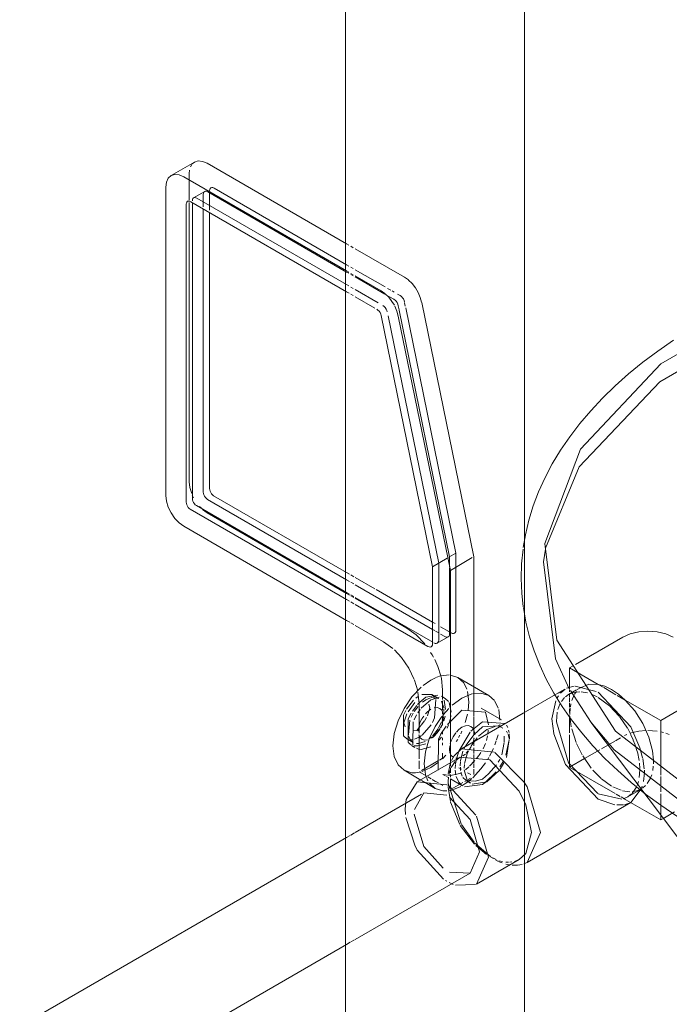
# Model space of a CAD drawing. Header units: inches. Extents: x -332 to 1204, y -60 to 270.
# Tile 80 of 91: x 635 to 642, y 168 to 178. Entities that reach past the tile are written whole.
import ezdxf

# ---------------------------------------------------------------- set-up
doc = ezdxf.new("R2010")
doc.units = ezdxf.units.IN
doc.header["$MEASUREMENT"] = 0
doc.layers.add('P-SANR-FIXT', color=6, linetype='Continuous', lineweight=9)

# ---------------------------------------------------------------- blocks, each defined once
blk = doc.blocks.new('SSG_Safety_Station_Shower_Eyewash_PLA_3_ - Default-3066068-WASTE AND VENT RISER DIAGRAM')
at = {"layer": 'P-SANR-FIXT', "color": 254}
for p, q in [((24.639, 165.639), (24.639, 186.328)), ((22.821, 186.201), (22.821, 165.639)), ((21.287, 176.174), (21.049, 176.037)), ((21.415, 176.162), (22.832, 175.343)), ((22.832, 175.069), (21.177, 176.024)), ((20.996, 175.92), (20.996, 172.788)), ((21.202, 172.72), (21.202, 175.745)), ((21.248, 175.771), (22.832, 174.857)), ((21.265, 175.764), (21.265, 172.756)), ((22.832, 171.731), (21.244, 172.648)), ((21.306, 172.684), (22.832, 171.803)), ((21.177, 172.475), (22.832, 171.519)), ((24.956, 170.765), (24.628, 170.575)), ((25.315, 170.484), (26.624, 168.746)), ((25.689, 169.727), (25.826, 169.806)), ((25.826, 169.807), (25.721, 169.67)), ((25.821, 169.803), (25.826, 169.806)), ((24.666, 169.061), (25.721, 169.67)), ((26.024, 169.493), (25.719, 169.669)), ((26.024, 169.569), (26.024, 169.493)), ((26.064, 169.515), (26.024, 169.493)), ((22.832, 169.314), (19.51, 167.396)), ((19.98, 166.581), (22.832, 168.227))]:
    blk.add_line(p, q, dxfattribs=at)
at = {"layer": 'P-SANR-FIXT', "color": 10}
for p, q in [((21.246, 176.126), (21.258, 176.148)), ((21.263, 176.155), (21.287, 176.174)), ((21.234, 176.057), (21.236, 176.09)), ((21.234, 175.788), (21.234, 176.057)), ((22.832, 175.131), (21.486, 175.908)), ((21.39, 175.875), (21.278, 175.81)), ((22.832, 174.929), (21.31, 175.807)), ((21.376, 175.719), (21.376, 175.845)), ((21.422, 175.872), (22.832, 175.057)), ((21.44, 175.861), (21.44, 175.684)), ((21.234, 172.925), (21.234, 175.763)), ((21.376, 172.82), (21.376, 175.697)), ((21.44, 175.661), (21.44, 172.857)), ((22.832, 175.343), (22.856, 175.33)), ((22.876, 175.318), (22.899, 175.304)), ((22.92, 175.292), (23.421, 175.003)), ((22.856, 175.117), (22.832, 175.131)), ((22.9, 175.092), (22.876, 175.106)), ((22.856, 175.055), (22.832, 175.069)), ((22.832, 175.057), (22.856, 175.044)), ((22.9, 175.03), (22.876, 175.043)), ((22.876, 175.032), (22.9, 175.018)), ((23.224, 174.905), (22.92, 175.08)), ((23.183, 174.866), (22.92, 175.018)), ((22.92, 175.007), (23.181, 174.856)), ((22.856, 174.915), (22.832, 174.929)), ((23.421, 175.003), (23.46, 174.976)), ((22.832, 174.857), (22.857, 174.843)), ((22.9, 174.889), (22.876, 174.903)), ((22.876, 174.831), (22.9, 174.818)), ((23.154, 174.743), (22.92, 174.878)), ((22.92, 174.806), (23.119, 174.691)), ((23.181, 174.856), (23.22, 174.833)), ((23.222, 174.839), (23.183, 174.866)), ((23.239, 174.823), (23.267, 174.806)), ((23.281, 174.872), (23.247, 174.891)), ((23.269, 174.805), (23.313, 174.78)), ((23.317, 174.851), (23.294, 174.865)), ((23.377, 174.817), (23.348, 174.833)), ((23.389, 174.808), (23.377, 174.817)), ((23.4, 174.796), (23.389, 174.808)), ((23.213, 174.707), (23.201, 174.716)), ((23.224, 174.695), (23.213, 174.707)), ((23.313, 174.78), (23.315, 174.778)), ((23.315, 174.778), (23.325, 174.771)), ((23.353, 174.73), (23.357, 174.715)), ((23.357, 174.715), (23.366, 174.674)), ((23.429, 174.71), (23.422, 174.745)), ((23.596, 174.747), (24.124, 172.164)), ((23.183, 174.615), (23.706, 172.063)), ((23.234, 174.681), (23.224, 174.695)), ((23.241, 174.666), (23.234, 174.681)), ((23.246, 174.651), (23.241, 174.666)), ((23.768, 172.099), (23.253, 174.613)), ((23.887, 172.027), (23.358, 174.61)), ((23.367, 174.669), (23.879, 172.164)), ((23.943, 172.201), (23.433, 174.692)), ((21.278, 172.763), (21.264, 172.792)), ((21.265, 172.756), (21.266, 172.742)), ((22.832, 171.932), (21.417, 172.748)), ((21.481, 172.785), (22.832, 172.005)), ((21.295, 172.692), (21.306, 172.684)), ((21.363, 172.651), (21.339, 172.675)), ((21.415, 172.612), (21.368, 172.646)), ((22.832, 171.793), (21.415, 172.612)), ((23.706, 172.063), (23.853, 172.149)), ((23.779, 172.106), (23.853, 172.149)), ((23.872, 172.16), (23.943, 172.201)), ((23.879, 172.164), (23.879, 172.063)), ((23.887, 172.027), (24.109, 172.156)), ((23.943, 171.419), (23.943, 172.201)), ((24.124, 172.164), (24.124, 170.597)), ((22.832, 172.005), (22.863, 171.988)), ((23.706, 172.063), (23.706, 171.281)), ((23.768, 171.317), (23.768, 172.099)), ((23.879, 172.054), (23.879, 171.382)), ((23.887, 170.46), (23.887, 172.027)), ((22.863, 171.914), (22.832, 171.932)), ((22.876, 171.98), (22.906, 171.962)), ((22.906, 171.889), (22.876, 171.906)), ((22.92, 171.955), (23.119, 171.84)), ((23.706, 171.427), (22.92, 171.881)), ((23.134, 171.831), (23.706, 171.501)), ((22.832, 171.803), (22.863, 171.785)), ((22.863, 171.776), (22.832, 171.793)), ((22.863, 171.713), (22.832, 171.731)), ((22.876, 171.777), (22.907, 171.76)), ((22.907, 171.75), (22.876, 171.768)), ((22.907, 171.688), (22.876, 171.706)), ((22.92, 171.752), (23.709, 171.296)), ((23.445, 171.439), (22.92, 171.743)), ((23.658, 171.254), (22.92, 171.68)), ((22.832, 171.519), (22.864, 171.501)), ((22.876, 171.494), (22.907, 171.476)), ((22.92, 171.468), (23.208, 171.302)), ((23.706, 171.501), (23.732, 171.486)), ((23.728, 171.415), (23.706, 171.427)), ((23.768, 171.391), (23.737, 171.409)), ((23.787, 171.454), (23.872, 171.405)), ((23.754, 171.287), (23.865, 171.351)), ((23.832, 171.354), (23.788, 171.379)), ((25.638, 171.348), (25.158, 171.071)), ((25.714, 171.381), (25.638, 171.348)), ((23.208, 171.302), (23.301, 171.234)), ((25.136, 171.058), (25.099, 171.036)), ((25.099, 171.036), (25.389, 170.869)), ((25.099, 170.824), (25.099, 171.036)), ((23.521, 170.912), (23.555, 170.803)), ((23.609, 170.857), (23.689, 170.913)), ((23.689, 170.913), (23.741, 170.939)), ((23.748, 170.942), (23.788, 170.955)), ((23.795, 170.93), (23.789, 170.955)), ((23.794, 170.957), (23.873, 170.965)), ((23.807, 170.812), (23.795, 170.928)), ((23.887, 170.964), (23.961, 170.94)), ((24.278, 170.757), (23.961, 170.94)), ((26.024, 170.502), (26.821, 170.962)), ((23.807, 170.714), (23.807, 170.812)), ((25.047, 170.817), (24.983, 170.78)), ((25.006, 170.78), (25.053, 170.82)), ((25.068, 170.829), (25.146, 170.849)), ((25.168, 170.812), (25.088, 170.766)), ((25.099, 170.793), (25.099, 170.818)), ((25.316, 170.483), (25.106, 170.805)), ((25.155, 170.85), (25.37, 170.798)), ((25.218, 170.841), (25.174, 170.816)), ((25.287, 170.869), (25.21, 170.835)), ((25.389, 170.869), (25.292, 170.87)), ((25.44, 170.839), (25.389, 170.869)), ((25.526, 170.79), (25.447, 170.836)), ((23.511, 170.707), (23.441, 170.616)), ((23.561, 170.747), (23.535, 170.728)), ((23.557, 170.79), (23.57, 170.675)), ((23.578, 170.688), (23.638, 170.74)), ((23.688, 170.712), (23.59, 170.626)), ((23.698, 170.765), (23.597, 170.766)), ((23.638, 170.712), (23.604, 170.688)), ((23.638, 170.74), (23.759, 170.759)), ((23.684, 170.732), (23.638, 170.712)), ((23.774, 170.74), (23.691, 170.713)), ((23.767, 170.725), (23.691, 170.734)), ((23.767, 170.725), (23.698, 170.765)), ((23.727, 170.738), (23.698, 170.765)), ((23.834, 170.726), (23.797, 170.748)), ((23.834, 170.726), (23.802, 170.738)), ((23.825, 170.709), (23.839, 170.614)), ((23.867, 170.696), (23.834, 170.726)), ((24.061, 170.798), (24.074, 170.69)), ((24.978, 170.778), (24.956, 170.765)), ((24.973, 170.731), (24.986, 170.753)), ((25.016, 170.696), (25.048, 170.736)), ((25.099, 170.741), (25.099, 170.765)), ((25.099, 170.689), (25.099, 170.735)), ((25.145, 170.761), (25.121, 170.704)), ((25.135, 170.786), (25.201, 170.794)), ((25.17, 170.798), (25.149, 170.768)), ((25.215, 170.794), (25.282, 170.782)), ((25.336, 170.763), (25.379, 170.742)), ((25.389, 170.737), (25.504, 170.651)), ((25.57, 170.764), (25.526, 170.79)), ((25.664, 170.71), (25.583, 170.757)), ((25.664, 170.71), (26.024, 170.502)), ((23.527, 170.685), (23.457, 170.591)), ((23.501, 170.597), (23.546, 170.654)), ((23.558, 170.645), (23.519, 170.592)), ((23.554, 170.663), (23.577, 170.687)), ((23.581, 170.615), (23.556, 170.58)), ((23.57, 170.675), (23.57, 170.373)), ((23.753, 170.633), (23.722, 170.63)), ((23.819, 170.629), (23.796, 170.698)), ((23.807, 170.608), (23.807, 170.701)), ((23.871, 170.624), (23.813, 170.559)), ((23.82, 170.593), (23.82, 170.622)), ((24.005, 170.608), (23.857, 170.463)), ((23.895, 170.588), (23.874, 170.685)), ((24.244, 170.587), (24.005, 170.608)), ((24.074, 170.69), (24.067, 170.603)), ((24.406, 170.508), (24.2, 170.627)), ((24.374, 170.627), (24.339, 170.7)), ((24.391, 170.507), (24.378, 170.615)), ((24.979, 170.612), (25, 170.668)), ((25.099, 170.639), (25.099, 170.677)), ((25.099, 170.582), (25.099, 170.622)), ((25.105, 170.629), (25.102, 170.563)), ((25.112, 170.671), (25.107, 170.642)), ((25.507, 170.649), (25.602, 170.547)), ((23.445, 170.57), (23.414, 170.478)), ((23.457, 170.283), (23.459, 170.518)), ((23.459, 170.518), (23.488, 170.575)), ((23.476, 170.504), (23.46, 170.355)), ((23.51, 170.576), (23.489, 170.535)), ((23.542, 170.558), (23.518, 170.51)), ((23.616, 170.547), (23.598, 170.52)), ((23.626, 170.503), (23.644, 170.532)), ((23.803, 170.507), (23.811, 170.534)), ((23.807, 170.566), (23.807, 170.589)), ((23.807, 170.484), (23.807, 170.551)), ((23.814, 170.55), (23.819, 170.581)), ((23.833, 170.545), (23.821, 170.498)), ((23.877, 170.486), (23.885, 170.514)), ((23.887, 170.522), (23.892, 170.553)), ((24.628, 170.575), (24.001, 170.213)), ((24.061, 170.567), (24.037, 170.48)), ((24.124, 170.597), (24.124, 170.545)), ((24.124, 170.539), (24.124, 170.357)), ((24.273, 170.459), (24.244, 170.587)), ((24.964, 170.492), (24.973, 170.586)), ((25.099, 170.376), (25.099, 170.553)), ((25.102, 170.546), (25.116, 170.439)), ((25.605, 170.543), (25.687, 170.423)), ((23.414, 170.478), (23.427, 170.438)), ((23.509, 170.489), (23.507, 170.255)), ((23.547, 170.402), (23.587, 170.45)), ((23.565, 170.434), (23.56, 170.394)), ((23.589, 170.453), (23.623, 170.499)), ((23.6, 170.352), (23.693, 170.459)), ((23.704, 170.344), (23.762, 170.419)), ((23.784, 170.421), (23.713, 170.331)), ((23.765, 170.424), (23.796, 170.488)), ((23.785, 170.426), (23.8, 170.458)), ((23.843, 170.445), (23.788, 170.359)), ((23.807, 170.463), (23.789, 170.428)), ((23.807, 170.453), (23.807, 170.484)), ((23.853, 170.425), (23.867, 170.457)), ((23.887, 170.359), (23.887, 170.46)), ((24.096, 170.392), (24.212, 170.489)), ((24.212, 170.436), (24.127, 170.359)), ((24.258, 170.409), (24.173, 170.342)), ((24.212, 170.489), (24.447, 170.471)), ((24.375, 170.448), (24.212, 170.436)), ((24.343, 170.44), (24.258, 170.409)), ((24.42, 170.425), (24.374, 170.452)), ((24.402, 170.434), (24.379, 170.439)), ((24.386, 170.435), (24.389, 170.46)), ((24.42, 170.425), (24.42, 170.425)), ((24.457, 170.456), (24.47, 170.43)), ((25.12, 170.419), (25.164, 170.279)), ((25.689, 170.42), (25.721, 170.36)), ((26.024, 170.502), (26.024, 170.041)), ((23.303, 170.245), (23.316, 170.368)), ((23.441, 170.319), (23.51, 170.279)), ((23.463, 170.344), (23.481, 170.306)), ((23.476, 170.307), (23.503, 170.308)), ((23.481, 170.306), (23.509, 170.279)), ((23.506, 170.404), (23.547, 170.402)), ((23.521, 170.311), (23.569, 170.332)), ((23.565, 170.358), (23.578, 170.33)), ((23.57, 170.357), (23.57, 170.113)), ((23.57, 170.332), (23.594, 170.348)), ((23.624, 170.302), (23.655, 170.306)), ((23.669, 170.313), (23.696, 170.336)), ((23.771, 170.303), (23.797, 170.334)), ((23.807, 170.362), (23.807, 170.394)), ((23.807, 170.302), (23.807, 170.327)), ((23.887, 170.072), (23.887, 170.357)), ((23.961, 170.31), (23.947, 170.287)), ((23.984, 170.352), (23.971, 170.328)), ((24.003, 170.392), (23.992, 170.368)), ((24.127, 170.359), (24.043, 170.249)), ((24.159, 170.327), (24.099, 170.244)), ((24.129, 170.318), (24.12, 170.284)), ((24.124, 170.327), (24.124, 170.289)), ((24.131, 170.388), (24.134, 170.359)), ((24.134, 170.359), (24.134, 170.357)), ((24.253, 170.298), (24.265, 170.346)), ((24.268, 170.364), (24.272, 170.404)), ((24.357, 170.305), (24.371, 170.356)), ((24.435, 170.286), (24.433, 170.343)), ((24.486, 170.307), (24.45, 170.15)), ((24.468, 170.372), (24.456, 170.392)), ((24.456, 170.127), (24.485, 170.309)), ((24.484, 170.318), (24.473, 170.361)), ((24.479, 170.403), (24.483, 170.381)), ((24.485, 170.368), (24.487, 170.317)), ((25.099, 170.027), (25.099, 170.357)), ((25.565, 170.297), (25.616, 170.326)), ((25.656, 170.348), (25.679, 170.359)), ((25.714, 170.372), (25.738, 170.38)), ((25.722, 170.358), (25.745, 170.307)), ((25.895, 170.4), (25.989, 170.393)), ((26.025, 170.386), (26.052, 170.379)), ((26.076, 170.372), (26.111, 170.359)), ((23.316, 170.138), (23.303, 170.245)), ((23.487, 170.255), (23.459, 170.28)), ((23.492, 170.249), (23.527, 170.229)), ((23.554, 170.244), (23.517, 170.245)), ((23.541, 170.268), (23.564, 170.267)), ((23.542, 170.22), (23.563, 170.211)), ((23.638, 170.264), (23.557, 170.244)), ((23.564, 170.267), (23.631, 170.288)), ((23.565, 170.211), (23.589, 170.207)), ((23.591, 170.207), (23.688, 170.235)), ((23.807, 170.251), (23.807, 170.274)), ((23.877, 170.211), (23.88, 170.245)), ((24.04, 170.244), (24.023, 170.211)), ((24.096, 170.232), (24.078, 170.205)), ((24.113, 170.267), (24.096, 170.232)), ((24.124, 170.278), (24.124, 170.243)), ((24.124, 170.226), (24.124, 170.167)), ((24.219, 170.215), (24.244, 170.269)), ((24.286, 170.141), (24.324, 170.218)), ((24.339, 170.255), (24.353, 170.294)), ((24.41, 170.153), (24.435, 170.278)), ((25.169, 170.268), (25.226, 170.153)), ((25.423, 170.214), (25.558, 170.293)), ((25.746, 170.303), (25.763, 170.262)), ((25.763, 170.262), (25.786, 170.188)), ((25.813, 170.224), (25.841, 170.122)), ((23.987, 170.13), (23.551, 169.879)), ((23.805, 170.117), (23.777, 170.1)), ((23.842, 170.149), (23.806, 170.112)), ((23.807, 170.118), (23.807, 170.17)), ((23.899, 170.096), (23.926, 170.144)), ((23.94, 170.063), (23.948, 170.111)), ((23.972, 170.123), (23.941, 170.12)), ((23.944, 170.097), (23.987, 170.13)), ((23.987, 170.13), (24.287, 170.101)), ((24.013, 170.189), (23.991, 170.092)), ((24.039, 170.161), (24.013, 170.142)), ((24.043, 170.114), (24.032, 170.065)), ((24.069, 170.194), (24.047, 170.169)), ((24.124, 170.156), (24.124, 170.117)), ((24.124, 170.108), (24.124, 170.066)), ((24.152, 170.115), (24.176, 170.147)), ((24.18, 170.151), (24.196, 170.176)), ((24.263, 170.102), (24.277, 170.126)), ((24.339, 170.177), (24.635, 169.88)), ((24.372, 170.078), (24.388, 170.105)), ((25.099, 170.027), (25.251, 170.115)), ((25.232, 170.143), (25.319, 170.018)), ((25.251, 170.115), (25.405, 170.204)), ((25.787, 170.184), (25.806, 170.096)), ((25.842, 170.117), (25.857, 170.01)), ((25.95, 170.098), (25.941, 170.193)), ((23.57, 170.091), (23.57, 170.01)), ((23.767, 170.094), (23.595, 169.995)), ((23.866, 169.965), (23.889, 170.073)), ((23.887, 170.039), (23.887, 170.072)), ((23.887, 169.971), (23.887, 170.022)), ((23.895, 170.025), (23.934, 170.087)), ((23.937, 170.016), (23.939, 170.054)), ((24, 170.007), (23.974, 170.021)), ((23.99, 170.086), (23.988, 170.042)), ((23.989, 170.028), (23.991, 169.995)), ((24.031, 170.056), (24.028, 170.017)), ((24.039, 170.001), (24.073, 170.031)), ((24.08, 170.037), (24.135, 170.095)), ((24.124, 170.057), (24.124, 170.022)), ((24.124, 170.007), (24.124, 169.953)), ((24.275, 169.961), (24.355, 170.052)), ((24.422, 170.087), (24.391, 170.033)), ((24.393, 170.008), (24.431, 170.071)), ((25.56, 169.761), (25.1, 170.026)), ((25.809, 170.068), (25.813, 170.013)), ((25.943, 169.995), (25.949, 170.037)), ((25.95, 170.063), (25.95, 170.098)), ((26.024, 170.041), (26.024, 169.947)), ((23.416, 169.996), (23.588, 169.896)), ((23.589, 169.98), (23.531, 169.971)), ((23.57, 169.981), (23.64, 169.94)), ((23.644, 169.922), (23.659, 169.889)), ((23.658, 169.93), (23.693, 169.91)), ((23.811, 169.953), (23.833, 169.94)), ((23.817, 169.955), (23.857, 169.946)), ((23.846, 169.933), (23.872, 169.918)), ((23.864, 169.884), (23.868, 169.926)), ((23.87, 169.945), (23.901, 169.947)), ((23.871, 169.945), (23.883, 169.994)), ((23.887, 169.925), (23.887, 169.952)), ((23.887, 169.812), (23.887, 169.908)), ((23.888, 169.909), (23.921, 169.89)), ((23.905, 169.947), (23.965, 169.959)), ((23.943, 169.949), (23.937, 169.999)), ((23.974, 169.874), (23.947, 169.932)), ((23.967, 169.96), (24.005, 169.972)), ((23.994, 169.975), (24.007, 169.935)), ((24.013, 169.924), (24.044, 169.896)), ((24.028, 170.001), (24.059, 169.897)), ((24.095, 169.952), (24.062, 169.971)), ((24.068, 169.902), (24.093, 169.917)), ((24.082, 169.893), (24.105, 169.912)), ((24.14, 169.887), (24.212, 169.906)), ((24.212, 169.906), (24.274, 169.96)), ((24.353, 169.98), (24.239, 169.871)), ((24.258, 169.879), (24.383, 169.995)), ((25.335, 169.999), (25.419, 169.914)), ((25.424, 169.909), (25.526, 169.836)), ((25.813, 170.001), (25.807, 169.923)), ((25.859, 169.969), (25.849, 169.881)), ((25.858, 169.998), (25.859, 169.975)), ((25.888, 169.861), (25.921, 169.917)), ((25.921, 169.919), (25.933, 169.95)), ((26.024, 169.933), (26.024, 169.841)), ((23.436, 169.699), (23.551, 169.879)), ((23.551, 169.879), (23.851, 169.849)), ((23.595, 169.892), (23.629, 169.873)), ((23.632, 169.871), (23.733, 169.813)), ((23.703, 169.903), (23.737, 169.884)), ((23.74, 169.882), (23.765, 169.868)), ((23.786, 169.856), (23.809, 169.842)), ((23.863, 169.897), (23.863, 169.856)), ((23.863, 169.83), (23.863, 169.856)), ((23.997, 169.452), (23.864, 169.866)), ((23.887, 169.678), (23.864, 169.826)), ((23.875, 169.835), (24.146, 169.542)), ((23.895, 169.803), (24.013, 169.871)), ((23.919, 169.801), (23.992, 169.832)), ((23.921, 169.889), (24.002, 169.843)), ((24.003, 169.843), (23.974, 169.874)), ((24.005, 169.84), (24.045, 169.865)), ((24.212, 169.853), (24.032, 169.827)), ((24.033, 169.882), (24.059, 169.897)), ((24.045, 169.865), (24.071, 169.884)), ((24.052, 169.888), (24.09, 169.867)), ((24.057, 169.891), (24.133, 169.886)), ((24.06, 169.895), (24.09, 169.866)), ((24.11, 169.856), (24.258, 169.879)), ((24.239, 169.871), (24.212, 169.853)), ((25.539, 169.828), (25.624, 169.793)), ((25.776, 169.822), (25.733, 169.761)), ((25.798, 169.882), (25.785, 169.843)), ((25.836, 169.834), (25.826, 169.807)), ((25.841, 169.815), (25.871, 169.841)), ((26.024, 169.829), (26.024, 169.777)), ((23.595, 169.754), (22.92, 169.365)), ((23.522, 169.597), (23.616, 169.766)), ((23.616, 169.766), (23.851, 169.743)), ((23.813, 169.788), (23.85, 169.788)), ((23.871, 169.79), (23.901, 169.796)), ((25.629, 169.704), (25.389, 169.756)), ((25.613, 169.73), (25.573, 169.753)), ((25.666, 169.7), (25.621, 169.725)), ((25.635, 169.789), (25.712, 169.778)), ((25.734, 169.779), (25.777, 169.786)), ((25.777, 169.786), (25.821, 169.803)), ((26.024, 169.757), (26.024, 169.654)), ((23.983, 169.445), (23.889, 169.673)), ((25.558, 169.647), (25.389, 169.703)), ((25.647, 169.646), (25.579, 169.645)), ((25.721, 169.67), (25.656, 169.647)), ((25.719, 169.669), (25.67, 169.697)), ((26.024, 169.654), (26.024, 169.569)), ((23.529, 169.227), (23.433, 169.518)), ((26.164, 169.573), (26.064, 169.515)), ((24.131, 169.245), (23.987, 169.437)), ((24.129, 169.266), (24.001, 169.445)), ((22.868, 169.335), (22.832, 169.314)), ((22.912, 169.36), (22.876, 169.339)), ((24.293, 169.119), (24.133, 169.261)), ((24.253, 169.142), (24.145, 169.231)), ((24.287, 169.121), (24.324, 169.1)), ((24.352, 169.089), (24.287, 169.121)), ((24.654, 169.152), (24.587, 169.091)), ((24.152, 168.839), (24.587, 169.091)), ((24.377, 169.071), (24.347, 169.086)), ((24.417, 169.069), (24.381, 169.078)), ((24.413, 169.056), (24.383, 169.068)), ((24.49, 169.035), (24.449, 169.044)), ((24.479, 169.063), (24.45, 169.064)), ((24.512, 169.065), (24.49, 169.063)), ((24.568, 169.031), (24.514, 169.031)), ((24.587, 169.091), (24.537, 169.07)), ((24.616, 169.04), (24.568, 169.031)), ((22.92, 168.278), (24.087, 168.952)), ((24.087, 168.952), (23.878, 168.963)), ((23.851, 168.869), (23.836, 168.878)), ((23.916, 168.837), (23.875, 168.856)), ((24.143, 168.835), (23.938, 168.829)), ((22.832, 168.227), (22.87, 168.249)), ((22.876, 168.253), (22.914, 168.275))]:
    blk.add_line(p, q, dxfattribs=at)
at = {"layer": 'P-SANR-FIXT', "color": 254}
for points in [[(21.287, 176.174, 0), (21.324, 176.186, 0), (21.368, 176.181, 0), (21.415, 176.162, 0)], [(21.177, 176.024, 0), (21.13, 176.044, 0), (21.086, 176.049, 0), (21.049, 176.037, 0), (21.02, 176.01, 0), (21.002, 175.97, 0), (20.996, 175.92, 0)], [(21.202, 175.745, 0), (21.204, 175.758, 0), (21.209, 175.768, 0), (21.216, 175.775, 0), (21.225, 175.777, 0), (21.236, 175.776, 0), (21.248, 175.771, 0)], [(26.155, 174.365, 0), (25.995, 174.254, 0), (25.843, 174.14, 0), (25.698, 174.022, 0), (25.562, 173.901, 0), (25.433, 173.776, 0), (25.313, 173.648, 0), (25.202, 173.518, 0), (25.1, 173.384, 0), (25.007, 173.248, 0), (24.923, 173.11, 0), (24.849, 172.969, 0), (24.784, 172.826, 0), (24.729, 172.682, 0), (24.684, 172.536, 0), (24.649, 172.389, 0), (24.628, 172.26, 0)], [(26.586, 169.608, 0), (25.565, 170.395, 0), (24.969, 171.317, 0), (24.848, 172.298, 0), (25.21, 173.259, 0), (26.026, 174.123, 0), (27.231, 174.818, 0), (28.727, 175.29, 0), (30.062, 175.48, 0)], [(20.996, 172.788, 0), (21.002, 172.731, 0), (21.02, 172.67, 0), (21.049, 172.61, 0), (21.086, 172.555, 0), (21.13, 172.509, 0), (21.177, 172.475, 0)], [(21.244, 172.648, 0), (21.233, 172.656, 0), (21.223, 172.666, 0), (21.215, 172.679, 0), (21.208, 172.693, 0), (21.204, 172.706, 0), (21.202, 172.72, 0)], [(21.266, 172.742, 0), (21.27, 172.728, 0), (21.277, 172.715, 0), (21.285, 172.702, 0), (21.295, 172.692, 0)], [(24.629, 171.648, 0), (24.655, 171.5, 0), (24.692, 171.353, 0), (24.739, 171.208, 0), (24.796, 171.064, 0), (24.862, 170.922, 0), (24.938, 170.781, 0), (25.024, 170.643, 0), (25.119, 170.508, 0), (25.223, 170.375, 0), (25.336, 170.244, 0), (25.457, 170.117, 0), (25.587, 169.993, 0), (25.725, 169.872, 0), (25.871, 169.755, 0), (26.025, 169.642, 0), (26.187, 169.532, 0), (26.355, 169.426, 0), (26.449, 169.371, 0)], [(24.635, 169.88, 0), (24.666, 169.829, 0), (24.804, 169.366, 0), (24.666, 169.061, 0), (24.635, 169.046, 0)], [(24.654, 169.647, 0), (24.712, 169.366, 0), (24.654, 169.152, 0)]]:
    blk.add_polyline3d(points, dxfattribs=at)
at = {"layer": 'P-SANR-FIXT', "color": 10}
for points in [[(21.486, 175.908, 0), (21.474, 175.914, 0), (21.463, 175.915, 0), (21.453, 175.912, 0), (21.446, 175.905, 0), (21.442, 175.895, 0), (21.44, 175.882, 0)], [(21.31, 175.807, 0), (21.299, 175.812, 0), (21.288, 175.813, 0), (21.278, 175.81, 0), (21.271, 175.804, 0), (21.266, 175.794, 0), (21.265, 175.781, 0)], [(21.376, 175.845, 0), (21.378, 175.858, 0), (21.382, 175.868, 0), (21.39, 175.875, 0), (21.399, 175.878, 0), (21.41, 175.877, 0), (21.422, 175.872, 0)], [(24.855, 172.252, 0), (25.195, 173.077, 0), (26.014, 173.942, 0), (27.222, 174.64, 0), (28.721, 175.112, 0)], [(23.463, 174.973, 0), (23.497, 174.94, 0), (23.531, 174.896, 0), (23.559, 174.849, 0), (23.581, 174.798, 0), (23.595, 174.75, 0)], [(23.318, 174.719, 0), (23.293, 174.759, 0), (23.26, 174.802, 0), (23.225, 174.836, 0)], [(23.358, 174.61, 0), (23.344, 174.661, 0), (23.322, 174.711, 0)], [(23.325, 174.771, 0), (23.336, 174.76, 0), (23.345, 174.746, 0), (23.353, 174.73, 0)], [(23.421, 174.752, 0), (23.416, 174.767, 0), (23.409, 174.783, 0), (23.4, 174.796, 0)], [(23.139, 174.68, 0), (23.151, 174.671, 0), (23.162, 174.659, 0), (23.172, 174.645, 0), (23.179, 174.63, 0), (23.183, 174.615, 0)], [(21.258, 172.807, 0), (21.24, 172.868, 0), (21.234, 172.925, 0)], [(21.417, 172.748, 0), (21.407, 172.756, 0), (21.397, 172.767, 0), (21.388, 172.779, 0), (21.382, 172.793, 0), (21.378, 172.807, 0), (21.376, 172.82, 0)], [(21.44, 172.857, 0), (21.441, 172.844, 0), (21.446, 172.83, 0), (21.452, 172.816, 0), (21.461, 172.804, 0), (21.471, 172.793, 0), (21.481, 172.785, 0)], [(24.625, 172.242, 0), (24.61, 172.093, 0), (24.606, 171.945, 0), (24.612, 171.796, 0), (24.628, 171.655, 0)], [(25.095, 170.824, 0), (24.954, 171.129, 0), (24.832, 172.113, 0), (24.852, 172.241, 0)], [(23.626, 171.279, 0), (23.539, 171.371, 0), (23.445, 171.439, 0)], [(23.896, 171.391, 0), (23.908, 171.386, 0), (23.919, 171.385, 0), (23.929, 171.388, 0), (23.937, 171.395, 0), (23.942, 171.405, 0), (23.943, 171.419, 0)], [(25.895, 171.41, 0), (25.801, 171.402, 0), (25.714, 171.381, 0)], [(26.151, 171.348, 0), (26.076, 171.381, 0), (25.989, 171.402, 0), (25.895, 171.41, 0)], [(23.744, 171.284, 0), (23.754, 171.287, 0), (23.761, 171.294, 0), (23.766, 171.304, 0), (23.768, 171.317, 0)], [(23.879, 171.382, 0), (23.878, 171.369, 0), (23.873, 171.358, 0), (23.865, 171.351, 0), (23.856, 171.348, 0), (23.844, 171.349, 0), (23.832, 171.354, 0)], [(23.318, 171.219, 0), (23.389, 171.142, 0), (23.464, 171.032, 0), (23.518, 170.92, 0)], [(23.706, 171.281, 0), (23.704, 171.268, 0), (23.699, 171.258, 0), (23.692, 171.251, 0), (23.682, 171.248, 0), (23.67, 171.249, 0), (23.658, 171.254, 0)], [(23.72, 171.29, 0), (23.733, 171.285, 0), (23.744, 171.284, 0)], [(23.715, 171.144, 0), (23.701, 171.169, 0), (23.686, 171.194, 0)], [(23.789, 170.955, 0), (23.759, 171.049, 0), (23.728, 171.12, 0)], [(23.961, 170.94, 0), (24.022, 170.883, 0), (24.054, 170.82, 0)], [(23.317, 170.371, 0), (23.355, 170.497, 0), (23.416, 170.625, 0), (23.496, 170.742, 0), (23.589, 170.84, 0)], [(25.389, 170.869, 0), (25.455, 170.85, 0), (25.526, 170.816, 0)], [(25.526, 170.816, 0), (25.597, 170.768, 0), (25.664, 170.71, 0)], [(23.705, 170.48, 0), (23.727, 170.528, 0), (23.74, 170.714, 0)], [(24.105, 170.772, 0), (24.005, 170.73, 0), (23.906, 170.657, 0)], [(24.335, 170.705, 0), (24.278, 170.757, 0), (24.198, 170.781, 0), (24.112, 170.774, 0)], [(25.056, 170.743, 0), (25.088, 170.766, 0), (25.13, 170.784, 0)], [(25.389, 170.79, 0), (25.721, 170.438, 0), (25.813, 170.224, 0)], [(25.843, 170.47, 0), (25.761, 170.599, 0), (25.664, 170.71, 0)], [(23.689, 170.616, 0), (23.655, 170.591, 0), (23.633, 170.569, 0)], [(23.654, 170.55, 0), (23.679, 170.632, 0), (23.668, 170.669, 0)], [(23.812, 170.577, 0), (23.8, 170.606, 0), (23.779, 170.625, 0), (23.754, 170.633, 0)], [(24.937, 170.371, 0), (24.918, 170.518, 0), (24.958, 170.701, 0)], [(23.433, 170.602, 0), (23.412, 170.556, 0), (23.412, 170.346, 0), (23.444, 170.317, 0)], [(23.594, 170.514, 0), (23.578, 170.478, 0), (23.569, 170.451, 0)], [(23.799, 170.541, 0), (23.733, 170.442, 0), (23.672, 170.315, 0), (23.633, 170.185, 0), (23.62, 170.062, 0)], [(23.805, 170.473, 0), (23.812, 170.501, 0), (23.817, 170.542, 0)], [(23.696, 170.324, 0), (23.722, 170.344, 0), (23.753, 170.376, 0), (23.779, 170.415, 0)], [(23.948, 170.384, 0), (23.972, 170.409, 0), (24.005, 170.433, 0), (24.039, 170.447, 0)], [(24.039, 170.447, 0), (24.069, 170.45, 0), (24.095, 170.442, 0)], [(24.096, 170.442, 0), (24.116, 170.423, 0), (24.129, 170.395, 0)], [(25.384, 169.759, 0), (25.088, 170.073, 0), (24.964, 170.487, 0)], [(26.575, 169.416, 0), (25.551, 170.205, 0), (25.316, 170.483, 0)], [(25.941, 170.193, 0), (25.904, 170.331, 0), (25.843, 170.47, 0)], [(23.578, 170.33, 0), (23.598, 170.311, 0), (23.624, 170.302, 0)], [(23.787, 170.356, 0), (23.767, 170.311, 0), (23.763, 169.999, 0)], [(23.886, 170.268, 0), (23.894, 170.295, 0), (23.915, 170.337, 0), (23.941, 170.376, 0)], [(23.948, 170.111, 0), (23.974, 170.192, 0), (24.089, 170.384, 0)], [(25.389, 169.703, 0), (25.056, 170.054, 0), (24.938, 170.365, 0)], [(25.738, 170.38, 0), (25.801, 170.393, 0), (25.874, 170.4, 0)], [(23.915, 170.128, 0), (23.894, 170.147, 0), (23.882, 170.175, 0), (23.877, 170.211, 0)], [(23.926, 170.144, 0), (24.001, 170.213, 0), (24.333, 170.18, 0)], [(23.416, 169.996, 0), (23.355, 170.052, 0), (23.317, 170.135, 0)], [(24.072, 170.193, 0), (24.059, 170.162, 0), (24.044, 170.117, 0)], [(23.767, 170.078, 0), (23.689, 170.023, 0), (23.599, 169.983, 0)], [(23.62, 170.062, 0), (23.633, 169.955, 0), (23.641, 169.93, 0)], [(24.114, 169.92, 0), (24.198, 170.011, 0), (24.244, 170.073, 0)], [(24.287, 170.101, 0), (24.587, 169.784, 0), (24.654, 169.647, 0)], [(23.529, 169.97, 0), (23.496, 169.971, 0), (23.416, 169.996, 0)], [(23.674, 169.866, 0), (23.733, 169.813, 0), (23.809, 169.788, 0)], [(23.878, 169.724, 0), (24.087, 169.495, 0), (24.184, 169.167, 0), (24.087, 168.952, 0)], [(25.729, 169.757, 0), (25.689, 169.727, 0), (25.642, 169.707, 0)], [(23.43, 169.548, 0), (23.427, 169.604, 0), (23.436, 169.699, 0)], [(23.812, 169.003, 0), (23.616, 169.223, 0), (23.519, 169.551, 0)], [(24.152, 169.532, 0), (24.276, 169.114, 0), (24.152, 168.839, 0)], [(23.818, 168.89, 0), (23.551, 169.186, 0), (23.531, 169.223, 0)]]:
    blk.add_polyline3d(points, dxfattribs=at)

msp = doc.modelspace()

# ---------------------------------------------------------------- block references
at = {"layer": 'P-SANR-FIXT', "color": 10}
msp.add_blockref('SSG_Safety_Station_Shower_Eyewash_PLA_3_ - Default-3066068-WASTE AND VENT RISER DIAGRAM', (615.8, 0), dxfattribs=at)

doc.saveas('drawing.dxf')
